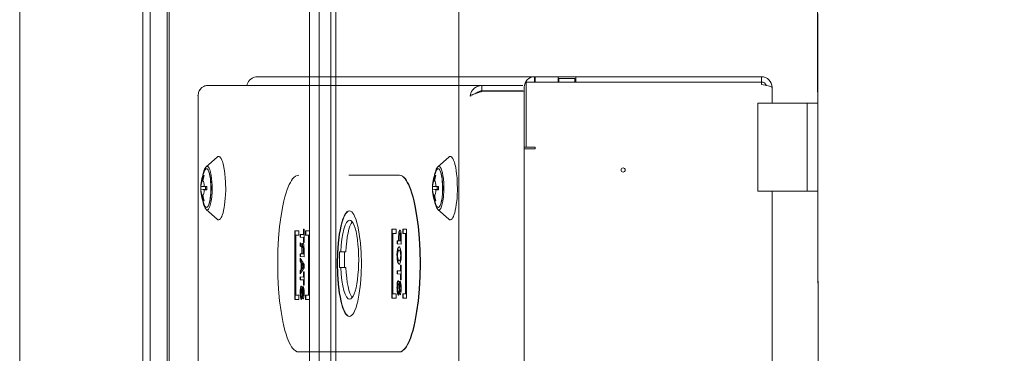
# Model space of a CAD drawing. Header units: millimetres. Extents: x -47038 to 86296, y -75637 to 48966.
# Tile 128 of 174: x -32468 to -32188, y 30554 to 30649. Entities that reach past the tile are written whole.
import ezdxf

# ---------------------------------------------------------------- set-up
doc = ezdxf.new("R2010")
doc.units = ezdxf.units.MM
doc.linetypes.add('Wipeout_Contour', pattern=[1000, 0, -1000])
doc.layers.add('00 - nowa technologia myjni_Nr_pióra__95', color=7, linetype='Continuous', lineweight=20, true_color=0x7c7c7c)
doc.layers.add('420-K Ściany_Nr_pióra__95', color=7, linetype='Continuous', lineweight=20, true_color=0x7c7c7c)
doc.layers.add('420-K Ściany', color=7, linetype='Continuous')
doc.layers.add('XREF', color=8, linetype='Continuous', lineweight=9)

# ---------------------------------------------------------------- blocks, each defined once
blk = doc.blocks.new('parter 2025.10.15')
at = {"layer": '00 - nowa technologia myjni_Nr_pióra__95', "color": 8, "linetype": 'Continuous', "lineweight": 5}
for p, q in [((603.532, 2583.576), (603.532, 2388.576)), ((607.532, 2583.576), (607.532, 2388.576)), ((599.282, 2542.286), (599.282, 2467.27)), ((602.782, 2542.286), (602.782, 2467.27)), ((602.997, 2542.286), (602.997, 2467.27)), ((603.482, 2542.286), (603.482, 2467.27)), ((607.807, 2542.286), (607.807, 2467.27)), ((608.132, 2542.286), (608.132, 2467.27)), ((608.282, 2542.286), (608.282, 2467.27)), ((611.782, 2542.286), (611.782, 2467.27)), ((613.931, 2519.003), (606.051, 2519.003)), ((613.931, 2519.003), (613.947, 2519.003)), ((613.931, 2518.853), (613.931, 2519.003)), ((614.604, 2519.003), (613.947, 2519.003)), ((613.947, 2518.853), (613.947, 2519.003)), ((614.604, 2519.003), (615.104, 2519.003)), ((614.604, 2518.853), (614.604, 2519.003)), ((614.629, 2518.853), (614.629, 2518.953)), ((614.629, 2518.953), (615.08, 2518.953)), ((615.08, 2518.953), (615.08, 2518.853)), ((620.391, 2519.003), (615.104, 2519.003)), ((615.104, 2518.853), (615.104, 2519.003)), ((620.391, 2518.853), (620.391, 2519.003)), ((604.624, 2518.753), (612.431, 2518.753)), ((612.431, 2518.753), (613.599, 2518.753)), ((612.431, 2518.753), (612.431, 2518.603)), ((613.639, 2517.003), (613.639, 2518.703)), ((613.691, 2517.003), (613.691, 2518.853)), ((613.691, 2518.853), (620.391, 2518.853)), ((613.928, 2518.853), (614.241, 2518.853)), ((614.629, 2518.853), (614.241, 2518.853)), ((615.13, 2518.853), (615.08, 2518.853)), ((620.391, 2518.853), (620.391, 2518.782)), ((620.691, 2518.253), (620.691, 2518.703)), ((604.357, 2518.474), (604.357, 2475.532)), ((612.371, 2518.566), (612.398, 2518.575)), ((612.398, 2518.575), (612.467, 2518.596)), ((612.398, 2518.575), (612.402, 2518.577)), ((612.402, 2518.577), (612.433, 2518.596)), ((612.431, 2518.603), (613.599, 2518.603)), ((612.433, 2518.596), (612.467, 2518.596)), ((612.467, 2518.596), (613.635, 2518.596)), ((620.491, 2518.253), (620.291, 2518.253)), ((620.291, 2515.753), (620.291, 2518.253)), ((620.491, 2518.253), (621.641, 2518.253)), ((621.641, 2518.253), (621.691, 2518.253)), ((621.691, 2518.253), (621.691, 2517.793)), ((621.991, 2518.253), (621.691, 2518.253)), ((621.691, 2517.345), (621.691, 2517.793)), ((621.691, 2517.345), (621.691, 2516.66)), ((613.635, 2477.003), (613.635, 2517.003)), ((613.635, 2516.953), (613.954, 2516.953)), ((613.639, 2517.003), (613.691, 2517.003)), ((613.691, 2517.003), (613.954, 2517.003)), ((613.954, 2517.003), (613.954, 2516.953)), ((604.589, 2516.442), (604.897, 2516.72)), ((611.182, 2516.442), (611.49, 2516.72)), ((621.691, 2516.213), (621.691, 2516.66)), ((604.533, 2516.195), (604.512, 2516.198)), ((604.522, 2516.198), (604.512, 2516.198)), ((604.534, 2516.198), (604.522, 2516.198)), ((604.643, 2516.356), (604.628, 2516.372)), ((610.077, 2516.206), (608.649, 2516.206)), ((610.086, 2516.206), (610.077, 2516.206)), ((611.126, 2516.195), (611.105, 2516.198)), ((611.115, 2516.198), (611.105, 2516.198)), ((611.127, 2516.198), (611.115, 2516.198)), ((611.236, 2516.356), (611.221, 2516.372)), ((621.691, 2516.213), (621.691, 2515.753)), ((604.605, 2515.87), (604.44, 2515.89)), ((604.568, 2515.87), (604.44, 2515.885)), ((604.5, 2516.038), (604.474, 2516.041)), ((604.605, 2515.881), (604.533, 2515.89)), ((604.568, 2515.87), (604.593, 2515.87)), ((604.568, 2515.806), (604.568, 2515.87)), ((604.605, 2515.869), (604.593, 2515.87)), ((611.198, 2515.87), (611.033, 2515.89)), ((611.161, 2515.87), (611.034, 2515.885)), ((611.093, 2516.038), (611.067, 2516.041)), ((611.199, 2515.881), (611.126, 2515.89)), ((611.161, 2515.87), (611.186, 2515.87)), ((611.161, 2515.806), (611.161, 2515.87)), ((611.198, 2515.869), (611.186, 2515.87)), ((604.605, 2515.806), (604.44, 2515.786)), ((604.568, 2515.806), (604.44, 2515.791)), ((604.5, 2515.637), (604.474, 2515.635)), ((604.605, 2515.795), (604.533, 2515.786)), ((604.593, 2515.806), (604.568, 2515.806)), ((604.593, 2515.806), (604.605, 2515.806)), ((611.198, 2515.806), (611.033, 2515.786)), ((611.161, 2515.806), (611.034, 2515.791)), ((611.093, 2515.637), (611.067, 2515.635)), ((611.199, 2515.795), (611.126, 2515.786)), ((611.186, 2515.806), (611.161, 2515.806)), ((611.186, 2515.806), (611.198, 2515.806)), ((620.491, 2515.753), (620.291, 2515.753)), ((620.491, 2515.753), (621.641, 2515.753)), ((620.657, 2515.753), (620.591, 2515.753)), ((620.691, 2478.253), (620.691, 2515.753)), ((621.641, 2515.753), (621.691, 2515.753)), ((621.691, 2515.753), (621.991, 2515.753)), ((604.533, 2515.481), (604.512, 2515.478)), ((604.512, 2515.478), (604.522, 2515.478)), ((604.522, 2515.478), (604.534, 2515.478)), ((604.643, 2515.32), (604.628, 2515.303)), ((611.126, 2515.481), (611.105, 2515.478)), ((611.105, 2515.478), (611.115, 2515.478)), ((611.115, 2515.478), (611.127, 2515.478)), ((611.236, 2515.32), (611.221, 2515.303)), ((604.589, 2515.234), (604.897, 2514.956)), ((611.182, 2515.234), (611.49, 2514.956)), ((607.23, 2514.628), (607.108, 2514.628)), ((607.108, 2514.628), (607.108, 2512.669)), ((607.117, 2514.628), (607.117, 2512.669)), ((607.138, 2512.796), (607.138, 2514.505)), ((607.138, 2514.505), (607.23, 2514.505)), ((607.23, 2514.505), (607.23, 2514.628)), ((607.357, 2514.52), (607.266, 2514.523)), ((607.266, 2514.523), (607.266, 2514.442)), ((607.276, 2514.442), (607.266, 2514.442)), ((607.266, 2514.442), (607.357, 2514.439)), ((607.276, 2514.523), (607.276, 2514.442)), ((607.276, 2514.442), (607.366, 2514.439)), ((607.373, 2514.668), (607.357, 2514.668)), ((607.357, 2514.668), (607.357, 2514.52)), ((607.366, 2514.52), (607.357, 2514.52)), ((607.366, 2514.439), (607.357, 2514.439)), ((607.357, 2514.439), (607.357, 2514.291)), ((607.366, 2514.668), (607.366, 2514.52)), ((607.366, 2514.439), (607.366, 2514.291)), ((607.373, 2514.29), (607.373, 2514.668)), ((607.527, 2514.628), (607.416, 2514.628)), ((607.416, 2514.628), (607.416, 2514.505)), ((607.416, 2514.505), (607.499, 2514.505)), ((607.426, 2514.628), (607.426, 2514.505)), ((607.509, 2514.505), (607.499, 2514.505)), ((607.499, 2514.505), (607.499, 2512.796)), ((607.509, 2514.505), (607.509, 2512.796)), ((607.527, 2512.669), (607.527, 2514.628)), ((609.995, 2514.667), (609.873, 2514.667)), ((609.873, 2514.667), (609.873, 2512.707)), ((609.883, 2514.667), (609.883, 2512.707)), ((609.904, 2512.835), (609.904, 2514.544)), ((609.904, 2514.544), (609.995, 2514.544)), ((609.995, 2514.544), (609.995, 2514.667)), ((610.066, 2514.473), (610.066, 2514.337)), ((610.076, 2514.473), (610.076, 2514.337)), ((610.083, 2514.337), (610.083, 2514.467)), ((610.102, 2514.645), (610.102, 2514.645)), ((610.102, 2514.556), (610.102, 2514.556)), ((610.112, 2514.556), (610.102, 2514.556)), ((610.112, 2514.556), (610.112, 2514.556)), ((610.131, 2514.467), (610.121, 2514.467)), ((610.121, 2514.467), (610.121, 2514.335)), ((610.131, 2514.467), (610.131, 2514.335)), ((610.138, 2514.246), (610.138, 2514.47)), ((610.292, 2514.667), (610.182, 2514.667)), ((610.182, 2514.667), (610.182, 2514.544)), ((610.182, 2514.544), (610.265, 2514.544)), ((610.191, 2514.667), (610.191, 2514.544)), ((610.274, 2514.544), (610.265, 2514.544)), ((610.265, 2514.544), (610.265, 2512.835)), ((610.274, 2514.544), (610.274, 2512.835)), ((610.292, 2512.707), (610.292, 2514.667)), ((607.266, 2514.285), (607.266, 2514.198)), ((607.276, 2514.198), (607.266, 2514.198)), ((607.276, 2514.267), (607.276, 2514.198)), ((607.319, 2514.207), (607.317, 2514.188)), ((607.327, 2514.188), (607.317, 2514.188)), ((607.317, 2514.188), (607.317, 2514.188)), ((607.328, 2514.207), (607.327, 2514.188)), ((607.341, 2514.183), (607.341, 2514.183)), ((607.35, 2514.183), (607.341, 2514.183)), ((607.344, 2514.265), (607.343, 2514.265)), ((607.35, 2514.183), (607.351, 2514.183)), ((607.366, 2514.291), (607.357, 2514.291)), ((607.357, 2514.291), (607.373, 2514.29)), ((607.366, 2514.291), (607.373, 2514.291)), ((610.066, 2514.337), (610.021, 2514.339)), ((610.021, 2514.339), (610.021, 2514.25)), ((610.031, 2514.25), (610.021, 2514.25)), ((610.021, 2514.25), (610.138, 2514.246)), ((610.031, 2514.339), (610.031, 2514.25)), ((610.031, 2514.25), (610.138, 2514.246)), ((610.076, 2514.337), (610.066, 2514.337)), ((610.08, 2514.166), (610.079, 2514.166)), ((610.121, 2514.335), (610.083, 2514.337)), ((610.131, 2514.335), (610.121, 2514.335)), ((607.31, 2513.971), (607.266, 2513.972)), ((607.266, 2513.972), (607.266, 2513.891)), ((607.276, 2513.891), (607.266, 2513.891)), ((607.266, 2513.891), (607.373, 2513.887)), ((607.276, 2513.972), (607.276, 2513.891)), ((607.276, 2513.891), (607.373, 2513.887)), ((607.31, 2514.091), (607.31, 2513.971)), ((607.32, 2513.971), (607.31, 2513.971)), ((607.32, 2514.091), (607.32, 2513.971)), ((607.324, 2513.97), (607.324, 2514.104)), ((607.357, 2513.969), (607.324, 2513.97)), ((607.367, 2514.102), (607.357, 2514.102)), ((607.357, 2514.102), (607.357, 2513.969)), ((607.367, 2513.969), (607.357, 2513.969)), ((607.367, 2514.102), (607.367, 2513.969)), ((607.373, 2513.887), (607.373, 2514.11)), ((608.381, 2514.028), (608.418, 2514.028)), ((608.381, 2513.578), (608.381, 2514.028)), ((608.564, 2514.028), (608.418, 2514.028)), ((608.528, 2513.578), (608.528, 2514.028)), ((610.089, 2514.077), (610.079, 2514.077)), ((607.373, 2513.663), (607.266, 2513.846)), ((607.266, 2513.846), (607.266, 2513.758)), ((607.276, 2513.758), (607.266, 2513.758)), ((607.266, 2513.758), (607.294, 2513.714)), ((607.266, 2513.4), (607.373, 2513.576)), ((607.276, 2513.829), (607.276, 2513.758)), ((607.276, 2513.758), (607.304, 2513.714)), ((607.304, 2513.714), (607.294, 2513.714)), ((607.294, 2513.714), (607.294, 2513.527)), ((607.304, 2513.714), (607.304, 2513.527)), ((607.318, 2513.692), (607.308, 2513.692)), ((607.308, 2513.549), (607.308, 2513.692)), ((607.308, 2513.692), (607.354, 2513.62)), ((607.354, 2513.618), (607.308, 2513.549)), ((607.318, 2513.692), (607.364, 2513.62)), ((607.364, 2513.618), (607.318, 2513.549)), ((607.364, 2513.62), (607.354, 2513.62)), ((607.354, 2513.62), (607.354, 2513.618)), ((607.364, 2513.618), (607.354, 2513.618)), ((607.364, 2513.62), (607.364, 2513.618)), ((607.373, 2513.576), (607.373, 2513.663)), ((608.418, 2513.578), (608.381, 2513.578)), ((608.564, 2513.578), (608.418, 2513.578)), ((610.09, 2513.768), (610.08, 2513.768)), ((610.08, 2513.679), (610.08, 2513.679)), ((610.138, 2513.645), (610.12, 2513.645)), ((610.12, 2513.645), (610.12, 2513.483)), ((610.13, 2513.645), (610.13, 2513.483)), ((610.138, 2513.233), (610.138, 2513.645)), ((607.294, 2513.527), (607.266, 2513.485)), ((607.276, 2513.485), (607.266, 2513.485)), ((607.266, 2513.485), (607.266, 2513.4)), ((607.357, 2513.309), (607.266, 2513.312)), ((607.266, 2513.312), (607.266, 2513.231)), ((607.304, 2513.527), (607.276, 2513.485)), ((607.276, 2513.485), (607.276, 2513.417)), ((607.276, 2513.312), (607.276, 2513.231)), ((607.304, 2513.527), (607.294, 2513.527)), ((607.318, 2513.549), (607.308, 2513.549)), ((607.373, 2513.457), (607.357, 2513.458)), ((607.357, 2513.458), (607.357, 2513.309)), ((607.366, 2513.309), (607.357, 2513.309)), ((607.366, 2513.458), (607.366, 2513.309)), ((607.373, 2513.079), (607.373, 2513.457)), ((610.12, 2513.483), (610.021, 2513.487)), ((610.021, 2513.487), (610.021, 2513.398)), ((610.031, 2513.398), (610.021, 2513.398)), ((610.021, 2513.398), (610.12, 2513.394)), ((610.031, 2513.487), (610.031, 2513.398)), ((610.031, 2513.398), (610.13, 2513.394)), ((610.13, 2513.483), (610.12, 2513.483)), ((610.13, 2513.394), (610.12, 2513.394)), ((610.12, 2513.394), (610.12, 2513.233)), ((610.13, 2513.394), (610.13, 2513.233)), ((607.276, 2513.231), (607.266, 2513.231)), ((607.266, 2513.231), (607.357, 2513.228)), ((607.276, 2513.231), (607.366, 2513.228)), ((607.341, 2513.041), (607.341, 2512.959)), ((607.351, 2513.035), (607.351, 2512.959)), ((607.366, 2513.228), (607.357, 2513.228)), ((607.357, 2513.228), (607.357, 2513.08)), ((607.366, 2513.08), (607.357, 2513.08)), ((607.357, 2513.08), (607.373, 2513.079)), ((607.366, 2513.228), (607.366, 2513.08)), ((607.366, 2513.08), (607.373, 2513.08)), ((610.063, 2513.117), (610.053, 2513.117)), ((610.087, 2513.073), (610.085, 2513.106)), ((610.09, 2513.026), (610.087, 2513.073)), ((610.092, 2512.982), (610.09, 2513.026)), ((610.104, 2513.19), (610.104, 2513.101)), ((610.113, 2513.101), (610.104, 2513.101)), ((610.113, 2513.185), (610.113, 2513.101)), ((610.13, 2513.233), (610.12, 2513.233)), ((610.12, 2513.233), (610.138, 2513.233)), ((610.13, 2513.233), (610.138, 2513.233)), ((607.23, 2512.796), (607.138, 2512.796)), ((607.23, 2512.669), (607.23, 2512.796)), ((607.305, 2512.974), (607.295, 2512.974)), ((607.301, 2512.675), (607.301, 2512.757)), ((607.312, 2512.877), (607.317, 2512.795)), ((607.326, 2512.795), (607.317, 2512.795)), ((607.322, 2512.877), (607.326, 2512.795)), ((607.326, 2512.933), (607.324, 2512.963)), ((607.328, 2512.89), (607.326, 2512.933)), ((607.331, 2512.849), (607.328, 2512.89)), ((607.332, 2512.829), (607.331, 2512.849)), ((607.351, 2512.959), (607.341, 2512.959)), ((607.356, 2512.773), (607.346, 2512.773)), ((607.499, 2512.796), (607.416, 2512.796)), ((607.416, 2512.796), (607.416, 2512.669)), ((607.426, 2512.796), (607.426, 2512.669)), ((607.509, 2512.796), (607.499, 2512.796)), ((609.995, 2512.835), (609.904, 2512.835)), ((609.995, 2512.707), (609.995, 2512.835)), ((610.06, 2512.791), (610.06, 2512.88)), ((610.072, 2513.012), (610.077, 2512.923)), ((610.087, 2512.923), (610.077, 2512.923)), ((610.081, 2513.012), (610.087, 2512.923)), ((610.094, 2512.959), (610.092, 2512.982)), ((610.119, 2512.898), (610.109, 2512.898)), ((610.265, 2512.835), (610.182, 2512.835)), ((610.182, 2512.835), (610.182, 2512.707)), ((610.191, 2512.835), (610.191, 2512.707)), ((610.274, 2512.835), (610.265, 2512.835)), ((607.108, 2512.669), (607.23, 2512.669)), ((607.416, 2512.669), (607.527, 2512.669)), ((609.873, 2512.707), (609.995, 2512.707)), ((610.182, 2512.707), (610.292, 2512.707)), ((607.222, 2511.181), (610.077, 2511.181)), ((610.086, 2511.181), (610.077, 2511.181))]:
    blk.add_line(p, q, dxfattribs=at)
for points in [[(606.051, 2519.003), (606.004, 2518.999), (605.964, 2518.99), (605.932, 2518.978), (605.897, 2518.961), (605.86, 2518.936), (605.824, 2518.902), (605.796, 2518.866), (605.775, 2518.83), (605.76, 2518.793), (605.749, 2518.753)], [(620.691, 2518.703), (620.69, 2518.708), (620.687, 2518.711), (620.68, 2518.717), (620.649, 2518.73), (620.619, 2518.739), (620.542, 2518.756), (620.391, 2518.782)], [(604.897, 2516.72), (604.918, 2516.734), (604.939, 2516.738)], [(604.939, 2516.738), (604.954, 2516.735), (604.976, 2516.723), (605, 2516.698), (605.012, 2516.678), (605.034, 2516.637), (605.05, 2516.595), (605.064, 2516.552), (605.081, 2516.488), (605.095, 2516.423), (605.111, 2516.333), (605.123, 2516.243), (605.134, 2516.126), (605.141, 2516.008), (605.144, 2515.775), (605.141, 2515.659), (605.133, 2515.542), (605.114, 2515.365), (605.101, 2515.285), (605.085, 2515.205), (605.068, 2515.138), (605.047, 2515.073), (605.032, 2515.036), (605.014, 2515.001), (604.992, 2514.968), (604.967, 2514.946), (604.953, 2514.94), (604.939, 2514.938)], [(611.49, 2516.72), (611.512, 2516.734), (611.532, 2516.738)], [(611.532, 2516.738), (611.548, 2516.735), (611.569, 2516.723), (611.593, 2516.698), (611.606, 2516.678), (611.627, 2516.637), (611.644, 2516.595), (611.658, 2516.552), (611.675, 2516.488), (611.689, 2516.423), (611.704, 2516.333), (611.716, 2516.243), (611.727, 2516.126), (611.735, 2516.008), (611.738, 2515.775), (611.734, 2515.659), (611.727, 2515.542), (611.707, 2515.365), (611.695, 2515.285), (611.679, 2515.205), (611.662, 2515.138), (611.641, 2515.073), (611.626, 2515.036), (611.608, 2515.001), (611.585, 2514.968), (611.56, 2514.946), (611.546, 2514.94), (611.532, 2514.938)], [(604.498, 2516.221), (604.511, 2516.28), (604.527, 2516.334), (604.542, 2516.373), (604.562, 2516.409), (604.577, 2516.43), (604.591, 2516.444)], [(604.617, 2515.221), (604.631, 2515.224), (604.644, 2515.231), (604.656, 2515.244), (604.668, 2515.262), (604.693, 2515.315), (604.714, 2515.387), (604.731, 2515.469), (604.748, 2515.595), (604.757, 2515.737), (604.757, 2515.925), (604.753, 2516.018), (604.744, 2516.114), (604.732, 2516.202), (604.716, 2516.282), (604.704, 2516.326), (604.689, 2516.369), (604.673, 2516.406), (604.653, 2516.435), (604.636, 2516.45), (604.617, 2516.455)], [(611.091, 2516.221), (611.104, 2516.28), (611.12, 2516.334), (611.136, 2516.373), (611.155, 2516.409), (611.171, 2516.43), (611.184, 2516.444)], [(611.211, 2515.221), (611.224, 2515.224), (611.237, 2515.231), (611.25, 2515.244), (611.262, 2515.262), (611.286, 2515.316), (611.308, 2515.387), (611.324, 2515.47), (611.341, 2515.595), (611.352, 2515.781), (611.349, 2515.967), (611.338, 2516.111), (611.326, 2516.198), (611.311, 2516.274), (611.287, 2516.358), (611.272, 2516.394), (611.252, 2516.429), (611.235, 2516.445), (611.223, 2516.453), (611.211, 2516.455)], [(604.628, 2516.373), (604.648, 2516.343), (604.666, 2516.301), (604.683, 2516.245), (604.696, 2516.181), (604.708, 2516.109), (604.716, 2516.031), (604.722, 2515.936), (604.724, 2515.838)], [(604.642, 2515.319), (604.647, 2515.325), (604.657, 2515.341), (604.676, 2515.389), (604.694, 2515.458), (604.711, 2515.559), (604.723, 2515.693), (604.728, 2515.838), (604.723, 2515.983), (604.711, 2516.117), (604.694, 2516.218), (604.676, 2516.287), (604.657, 2516.334), (604.647, 2516.351), (604.642, 2516.357)], [(607.222, 2516.206), (607.175, 2516.198), (607.128, 2516.174), (607.083, 2516.137), (607.05, 2516.099), (607.019, 2516.055), (606.986, 2516.001), (606.955, 2515.94), (606.897, 2515.799), (606.864, 2515.701), (606.832, 2515.595), (606.8, 2515.472), (606.771, 2515.339), (606.72, 2515.059), (606.679, 2514.75), (606.649, 2514.417), (606.63, 2514.063), (606.624, 2513.693)], [(610.675, 2513.693), (610.669, 2514.063), (610.65, 2514.417), (610.619, 2514.75), (610.578, 2515.059), (610.528, 2515.339), (610.498, 2515.472), (610.467, 2515.595), (610.435, 2515.701), (610.402, 2515.799), (610.344, 2515.94), (610.312, 2516.001), (610.28, 2516.055), (610.248, 2516.099), (610.216, 2516.137), (610.171, 2516.174), (610.124, 2516.198), (610.077, 2516.206)], [(610.685, 2513.693), (610.678, 2514.063), (610.659, 2514.417), (610.629, 2514.75), (610.588, 2515.059), (610.538, 2515.339), (610.508, 2515.472), (610.477, 2515.595), (610.445, 2515.701), (610.412, 2515.799), (610.353, 2515.94), (610.322, 2516.001), (610.29, 2516.055), (610.258, 2516.099), (610.226, 2516.137), (610.18, 2516.174), (610.134, 2516.198), (610.086, 2516.206)], [(611.221, 2516.373), (611.241, 2516.343), (611.259, 2516.301), (611.276, 2516.245), (611.29, 2516.181), (611.301, 2516.109), (611.309, 2516.031), (611.315, 2515.936), (611.317, 2515.838)], [(611.235, 2515.319), (611.24, 2515.325), (611.25, 2515.341), (611.269, 2515.389), (611.287, 2515.458), (611.304, 2515.559), (611.317, 2515.693), (611.321, 2515.838), (611.317, 2515.983), (611.304, 2516.117), (611.287, 2516.218), (611.269, 2516.287), (611.25, 2516.334), (611.24, 2516.351), (611.235, 2516.357)], [(604.474, 2516.041), (604.469, 2516.034), (604.461, 2516.016), (604.453, 2515.991), (604.444, 2515.938), (604.44, 2515.89)], [(604.533, 2515.89), (604.528, 2515.94), (604.52, 2515.988), (604.509, 2516.023), (604.498, 2516.041)], [(604.724, 2515.838), (604.72, 2515.694), (604.706, 2515.556), (604.694, 2515.481), (604.678, 2515.415), (604.661, 2515.363), (604.642, 2515.323), (604.628, 2515.303)], [(611.067, 2516.041), (611.062, 2516.034), (611.054, 2516.016), (611.047, 2515.991), (611.037, 2515.938), (611.033, 2515.89)], [(611.126, 2515.89), (611.121, 2515.94), (611.113, 2515.988), (611.102, 2516.023), (611.091, 2516.041)], [(611.317, 2515.838), (611.313, 2515.697), (611.3, 2515.561), (611.278, 2515.439), (611.263, 2515.385), (611.246, 2515.341), (611.233, 2515.32), (611.221, 2515.303)], [(604.44, 2515.786), (604.444, 2515.736), (604.453, 2515.688), (604.463, 2515.653), (604.474, 2515.635)], [(604.498, 2515.635), (604.503, 2515.642), (604.512, 2515.66), (604.519, 2515.685), (604.528, 2515.738), (604.533, 2515.786)], [(611.033, 2515.786), (611.038, 2515.736), (611.046, 2515.688), (611.057, 2515.653), (611.067, 2515.635)], [(611.091, 2515.635), (611.096, 2515.642), (611.105, 2515.66), (611.112, 2515.685), (611.122, 2515.738), (611.126, 2515.786)], [(604.591, 2515.232), (604.577, 2515.246), (604.562, 2515.266), (604.542, 2515.303), (604.527, 2515.342), (604.511, 2515.395), (604.498, 2515.455)], [(604.628, 2515.303), (604.613, 2515.292), (604.598, 2515.288)], [(611.184, 2515.232), (611.171, 2515.246), (611.156, 2515.266), (611.136, 2515.303), (611.12, 2515.342), (611.104, 2515.395), (611.091, 2515.455)], [(608.663, 2515.193), (608.627, 2515.185), (608.593, 2515.162), (608.56, 2515.125), (608.537, 2515.089), (608.514, 2515.045), (608.47, 2514.937), (608.445, 2514.853), (608.421, 2514.759), (608.398, 2514.65), (608.378, 2514.531), (608.346, 2514.277), (608.326, 2513.995), (608.319, 2513.693)], [(608.667, 2515.192), (608.632, 2515.183), (608.599, 2515.158), (608.566, 2515.12), (608.543, 2515.083), (608.52, 2515.038), (608.478, 2514.929), (608.453, 2514.846), (608.429, 2514.754), (608.407, 2514.644), (608.386, 2514.525), (608.355, 2514.272), (608.336, 2513.992), (608.329, 2513.693)], [(609.006, 2513.693), (608.999, 2513.995), (608.979, 2514.277), (608.947, 2514.531), (608.927, 2514.65), (608.904, 2514.759), (608.88, 2514.853), (608.855, 2514.937), (608.811, 2515.045), (608.789, 2515.089), (608.765, 2515.125), (608.732, 2515.162), (608.698, 2515.185), (608.663, 2515.193)], [(604.939, 2514.938), (604.922, 2514.941), (604.897, 2514.956)], [(611.532, 2514.938), (611.515, 2514.941), (611.49, 2514.956)], [(610.09, 2514.639), (610.086, 2514.633), (610.079, 2514.614)], [(610.083, 2514.467), (610.087, 2514.527), (610.093, 2514.548), (610.096, 2514.553), (610.098, 2514.555), (610.102, 2514.556)], [(610.1, 2514.639), (610.096, 2514.633), (610.088, 2514.614)], [(610.114, 2514.638), (610.106, 2514.644), (610.102, 2514.645)], [(610.112, 2514.549), (610.117, 2514.529), (610.121, 2514.501), (610.121, 2514.467)], [(610.125, 2514.612), (610.118, 2514.632), (610.114, 2514.638)], [(610.121, 2514.549), (610.127, 2514.529), (610.13, 2514.501), (610.131, 2514.467)], [(607.266, 2514.198), (607.271, 2514.188), (607.274, 2514.186)], [(607.276, 2514.198), (607.281, 2514.188), (607.283, 2514.186)], [(607.281, 2514.184), (607.29, 2514.182), (607.299, 2514.174), (607.303, 2514.165), (607.308, 2514.137), (607.31, 2514.091)], [(607.291, 2514.184), (607.3, 2514.182), (607.309, 2514.174), (607.313, 2514.165), (607.318, 2514.137), (607.32, 2514.091)], [(607.315, 2514.211), (607.311, 2514.234), (607.304, 2514.251), (607.3, 2514.256), (607.294, 2514.258)], [(607.331, 2514.255), (607.323, 2514.233), (607.319, 2514.207)], [(607.341, 2514.255), (607.333, 2514.233), (607.328, 2514.207)], [(607.341, 2514.183), (607.344, 2514.182), (607.346, 2514.181), (607.349, 2514.176), (607.354, 2514.158), (607.357, 2514.102)], [(607.365, 2514.225), (607.357, 2514.252), (607.352, 2514.26), (607.347, 2514.264), (607.344, 2514.265)], [(607.351, 2514.183), (607.354, 2514.182), (607.356, 2514.181), (607.359, 2514.176), (607.364, 2514.158), (607.367, 2514.102)], [(607.373, 2514.11), (607.371, 2514.177), (607.365, 2514.225)], [(610.056, 2514.151), (610.046, 2514.13), (610.037, 2514.103), (610.023, 2514.027)], [(610.066, 2514.151), (610.055, 2514.13), (610.046, 2514.103), (610.033, 2514.027)], [(610.103, 2514.149), (610.096, 2514.158), (610.088, 2514.165), (610.08, 2514.166)], [(610.136, 2514.023), (610.123, 2514.101), (610.114, 2514.128), (610.103, 2514.149)], [(610.039, 2513.994), (610.049, 2514.042), (610.063, 2514.069)], [(610.096, 2514.068), (610.11, 2514.04), (610.12, 2513.992)], [(610.106, 2514.068), (610.12, 2514.04), (610.13, 2513.992)], [(606.624, 2513.693), (606.63, 2513.323), (606.649, 2512.97), (606.679, 2512.636), (606.72, 2512.328), (606.771, 2512.047), (606.8, 2511.915), (606.832, 2511.792), (606.864, 2511.685), (606.897, 2511.587), (606.955, 2511.446), (606.986, 2511.385), (607.019, 2511.331), (607.05, 2511.287), (607.083, 2511.25), (607.128, 2511.212), (607.175, 2511.189), (607.222, 2511.181)], [(608.319, 2513.693), (608.326, 2513.39), (608.346, 2513.109), (608.378, 2512.854), (608.398, 2512.736), (608.421, 2512.627), (608.445, 2512.533), (608.47, 2512.449), (608.514, 2512.341), (608.537, 2512.297), (608.56, 2512.26), (608.593, 2512.223), (608.627, 2512.2), (608.663, 2512.193)], [(608.329, 2513.693), (608.336, 2513.393), (608.355, 2513.114), (608.386, 2512.861), (608.407, 2512.742), (608.429, 2512.632), (608.453, 2512.539), (608.478, 2512.456), (608.52, 2512.348), (608.543, 2512.303), (608.566, 2512.266), (608.599, 2512.227), (608.632, 2512.203), (608.667, 2512.193)], [(608.663, 2512.193), (608.698, 2512.2), (608.732, 2512.223), (608.765, 2512.26), (608.789, 2512.297), (608.811, 2512.341), (608.855, 2512.449), (608.88, 2512.533), (608.904, 2512.627), (608.927, 2512.736), (608.947, 2512.854), (608.979, 2513.109), (608.999, 2513.39), (609.006, 2513.693)], [(610.023, 2513.822), (610.037, 2513.745), (610.046, 2513.717), (610.056, 2513.696)], [(610.033, 2513.822), (610.046, 2513.745), (610.055, 2513.717), (610.066, 2513.696)], [(610.063, 2513.778), (610.049, 2513.805), (610.039, 2513.854)], [(610.077, 2511.181), (610.124, 2511.189), (610.171, 2511.212), (610.216, 2511.25), (610.248, 2511.287), (610.28, 2511.331), (610.312, 2511.385), (610.344, 2511.446), (610.402, 2511.587), (610.435, 2511.685), (610.467, 2511.792), (610.498, 2511.915), (610.528, 2512.047), (610.578, 2512.328), (610.619, 2512.636), (610.65, 2512.97), (610.669, 2513.323), (610.675, 2513.693)], [(610.08, 2513.679), (610.088, 2513.681), (610.096, 2513.686), (610.103, 2513.695)], [(610.086, 2511.181), (610.134, 2511.189), (610.18, 2511.212), (610.226, 2511.25), (610.258, 2511.287), (610.29, 2511.331), (610.322, 2511.385), (610.353, 2511.446), (610.412, 2511.587), (610.445, 2511.685), (610.477, 2511.792), (610.508, 2511.915), (610.538, 2512.047), (610.588, 2512.328), (610.629, 2512.636), (610.659, 2512.97), (610.678, 2513.323), (610.685, 2513.693)], [(610.12, 2513.851), (610.11, 2513.803), (610.096, 2513.776)], [(610.103, 2513.695), (610.114, 2513.715), (610.123, 2513.742), (610.136, 2513.819)], [(610.13, 2513.851), (610.12, 2513.803), (610.106, 2513.776)], [(607.281, 2513.04), (607.271, 2512.998), (607.265, 2512.939)], [(607.291, 2513.04), (607.281, 2512.998), (607.275, 2512.939)], [(607.324, 2512.963), (607.32, 2513.003), (607.313, 2513.032), (607.305, 2513.049), (607.3, 2513.054), (607.297, 2513.055)], [(607.375, 2512.861), (607.373, 2512.929), (607.367, 2512.987), (607.356, 2513.026)], [(610.038, 2513.189), (610.027, 2513.144), (610.021, 2513.079)], [(610.048, 2513.189), (610.037, 2513.144), (610.03, 2513.079)], [(610.035, 2513.01), (610.037, 2513.06), (610.041, 2513.093), (610.046, 2513.112), (610.049, 2513.115), (610.051, 2513.117), (610.053, 2513.117)], [(610.053, 2513.117), (610.057, 2513.115), (610.059, 2513.113), (610.063, 2513.104)], [(610.085, 2513.106), (610.08, 2513.15), (610.073, 2513.181), (610.064, 2513.2), (610.058, 2513.206), (610.055, 2513.206)], [(610.063, 2513.117), (610.067, 2513.115), (610.069, 2513.113), (610.072, 2513.104)], [(610.104, 2513.101), (610.11, 2513.096), (610.114, 2513.089), (610.119, 2513.067)], [(610.113, 2513.101), (610.12, 2513.096), (610.124, 2513.089), (610.129, 2513.067)], [(610.141, 2512.994), (610.138, 2513.069), (610.131, 2513.131), (610.12, 2513.174)], [(607.279, 2512.876), (607.28, 2512.921), (607.284, 2512.952), (607.289, 2512.969), (607.291, 2512.972), (607.293, 2512.973), (607.295, 2512.974)], [(607.301, 2512.757), (607.297, 2512.758), (607.295, 2512.76), (607.291, 2512.766), (607.284, 2512.792), (607.28, 2512.829), (607.279, 2512.876)], [(607.317, 2512.795), (607.321, 2512.745), (607.328, 2512.713), (607.335, 2512.696), (607.341, 2512.692), (607.344, 2512.691)], [(607.326, 2512.795), (607.331, 2512.745), (607.338, 2512.713), (607.345, 2512.696), (607.349, 2512.693)], [(607.346, 2512.773), (607.345, 2512.773), (607.343, 2512.775), (607.341, 2512.778), (607.337, 2512.788)], [(607.341, 2512.959), (607.347, 2512.954), (607.351, 2512.948), (607.356, 2512.928)], [(607.353, 2512.781), (607.35, 2512.775), (607.349, 2512.774), (607.346, 2512.773)], [(607.351, 2512.959), (607.357, 2512.954), (607.361, 2512.948), (607.365, 2512.928)], [(607.36, 2512.858), (607.357, 2512.801), (607.353, 2512.781)], [(607.362, 2512.781), (607.36, 2512.775), (607.358, 2512.774), (607.356, 2512.773)], [(607.358, 2512.705), (607.368, 2512.744), (607.373, 2512.799)], [(607.37, 2512.858), (607.367, 2512.801), (607.362, 2512.781)], [(610.06, 2512.88), (610.056, 2512.882), (610.053, 2512.884), (610.049, 2512.891), (610.041, 2512.919), (610.037, 2512.96), (610.035, 2513.01)], [(610.041, 2512.81), (610.049, 2512.797), (610.053, 2512.794), (610.06, 2512.791)], [(610.077, 2512.923), (610.082, 2512.868), (610.089, 2512.833), (610.097, 2512.814), (610.103, 2512.81), (610.106, 2512.809)], [(610.087, 2512.923), (610.092, 2512.868), (610.099, 2512.833), (610.107, 2512.814), (610.112, 2512.81)], [(610.109, 2512.898), (610.108, 2512.898), (610.105, 2512.9), (610.103, 2512.903), (610.099, 2512.915)], [(610.116, 2512.907), (610.113, 2512.901), (610.112, 2512.899), (610.109, 2512.898)], [(610.124, 2512.991), (610.121, 2512.929), (610.116, 2512.907)], [(610.126, 2512.907), (610.123, 2512.901), (610.121, 2512.899), (610.119, 2512.898)], [(610.122, 2512.824), (610.132, 2512.866), (610.139, 2512.926)], [(610.134, 2512.991), (610.131, 2512.929), (610.126, 2512.907)], [(607.284, 2512.692), (607.291, 2512.681), (607.295, 2512.677), (607.301, 2512.675)]]:
    blk.add_lwpolyline(points, dxfattribs=at)
blk.add_circle((616.454, 2516.353), 0.06, dxfattribs=at)
for centre, radius, start, end in [((620.391, 2518.703), 0.3, 0, 90), ((604.649, 2518.48), 0.284, 149.4625, 159.0002), ((604.638, 2518.486), 0.272, 133.8591, 149.5071), ((604.628, 2518.496), 0.258, 114.4344, 133.8764), ((604.624, 2518.506), 0.247, 90.0477, 114.4138), ((612.425, 2518.43), 0.32, 143.5792, 175.8624), ((612.431, 2518.427), 0.326, 132.4749, 143.6908), ((612.431, 2518.426), 0.327, 112.323, 132.4751), ((612.431, 2518.426), 0.327, 101.5363, 112.3297), ((612.431, 2518.427), 0.326, 90.0001, 101.535), ((620.391, 2518.703), 0.15, 21.4556, 90), ((604.391, 2518.472), 0.0349, 140.2669, 177.7504), ((604.391, 2518.476), 0.035, 182.2603, 219.7841), ((604.668, 2518.474), 0.305, 169.4392, 184.0304), ((604.657, 2518.476), 0.293, 159.0023, 169.4178), ((612.188, 2518.385), 0.106, 120.6401, 140.2852), ((612.29, 2518.229), 0.293, 115.4801, 122.1919), ((612.413, 2517.976), 0.574, 112.0226, 115.6978), ((612.635, 2517.423), 1.17, 108.5502, 111.9278), ((613.391, 2515.159), 3.557, 106.6708, 108.5061), ((612.428, 2518.422), 0.179, 129.2996, 137.9597), ((612.43, 2518.419), 0.183, 108.405, 129.2632), ((612.431, 2518.418), 0.185, 89.9932, 108.4221), ((605.637, 2515.838), 1.201, 155.9359, 177.5924), ((605.661, 2515.838), 1.204, 162.5966, 170.2822), ((605.747, 2515.839), 1.265, 163.5308, 170.8251), ((612.23, 2515.838), 1.201, 155.9359, 177.5924), ((612.254, 2515.838), 1.204, 162.5963, 170.2826), ((612.34, 2515.839), 1.265, 163.5308, 170.8251), ((604.44, 2515.887), 0.00282, 95.1563, 157.172), ((604.442, 2515.89), 0.0048, 203.0182, 255.5478), ((605.627, 2515.838), 1.187, 177.7102, 182.2898), ((604.318, 2511.967), 3.928, 85.8094, 86.8723), ((605.862, 2515.838), 1.258, 177.8387, 182.1609), ((611.033, 2515.887), 0.00282, 95.1562, 157.1765), ((611.035, 2515.89), 0.0048, 203.0093, 255.5475), ((612.22, 2515.838), 1.187, 177.7106, 182.2898), ((610.912, 2511.967), 3.928, 85.8094, 86.8723), ((612.455, 2515.838), 1.258, 177.8387, 182.1609), ((604.442, 2515.786), 0.00479, 104.4512, 156.9898), ((604.44, 2515.789), 0.00282, 202.8273, 264.8463), ((605.637, 2515.838), 1.201, 182.4076, 204.0638), ((605.662, 2515.838), 1.205, 189.7178, 197.3989), ((605.746, 2515.836), 1.264, 189.1751, 196.4732), ((604.318, 2519.708), 3.928, 273.1276, 274.1906), ((611.035, 2515.786), 0.0048, 104.4511, 156.9851), ((611.033, 2515.789), 0.00282, 202.8349, 264.845), ((612.23, 2515.838), 1.201, 182.4076, 204.0638), ((612.255, 2515.838), 1.205, 189.7175, 197.3992), ((612.34, 2515.836), 1.264, 189.1751, 196.4732), ((610.912, 2519.708), 3.928, 273.1276, 274.1906), ((610.968, 2514.483), 0.902, 174.9919, 180.608), ((610.382, 2514.536), 0.313, 165.7082, 175.4448), ((610.978, 2514.483), 0.902, 174.9919, 180.608), ((610.392, 2514.536), 0.313, 165.7082, 175.4448), ((610.104, 2514.628), 0.0171, 97.5061, 142.4504), ((610.119, 2514.622), 0.0251, 118.7664, 137.8322), ((610.1, 2514.544), 0.0117, 20.2616, 81.8917), ((610.11, 2514.544), 0.0117, 20.2616, 81.8917), ((609.807, 2514.532), 0.329, 4.7176, 14.1075), ((609.249, 2514.48), 0.889, 359.373, 5.0845), ((607.283, 2514.207), 0.0227, 246.1424, 267.1848), ((607.295, 2514.286), 0.0275, 228.7843, 267.8658), ((607.292, 2514.207), 0.0227, 246.1424, 267.1848), ((606.991, 2514.178), 0.326, 1.8179, 5.799), ((607.358, 2514.248), 0.0187, 121.6325, 155.5601), ((610.995, 2513.931), 0.977, 174.3516, 180.3522), ((611.005, 2513.919), 0.986, 179.6609, 185.6222), ((611.005, 2513.931), 0.977, 174.3516, 180.3522), ((611.015, 2513.919), 0.986, 179.6609, 185.6222), ((610.605, 2513.93), 0.57, 173.483, 180.5474), ((610.611, 2513.919), 0.576, 179.47, 186.4826), ((610.081, 2514.056), 0.022, 94.4447, 142.3823), ((609.549, 2513.927), 0.575, 359.4651, 6.4866), ((609.555, 2513.916), 0.569, 353.4786, 0.5532), ((609.558, 2513.927), 0.575, 359.4651, 6.4866), ((609.565, 2513.916), 0.569, 353.4786, 0.5532), ((609.172, 2513.927), 0.968, 359.6505, 5.7227), ((609.181, 2513.915), 0.959, 354.2516, 0.3624), ((610.079, 2513.79), 0.022, 274.4095, 322.3593), ((610.088, 2513.79), 0.022, 274.4095, 322.3593), ((607.319, 2513.031), 0.0288, 128.5651, 162.8363), ((611.333, 2513.006), 1.314, 176.8106, 180.0402), ((611.343, 2513.006), 1.314, 176.8106, 180.0402), ((609.874, 2513.06), 0.194, 4.4002, 13.1039), ((607.716, 2512.883), 2.359, 3.1303, 4.6704), ((609.884, 2513.06), 0.194, 4.4002, 13.1039), ((607.726, 2512.883), 2.359, 3.1303, 4.6704), ((609.605, 2512.999), 0.519, 359.1216, 7.585), ((609.615, 2512.999), 0.519, 359.1216, 7.585), ((608.468, 2512.872), 1.204, 176.8113, 180.0398), ((608.449, 2512.868), 1.186, 179.8783, 183.5127), ((608.477, 2512.872), 1.204, 176.8113, 180.0398), ((608.459, 2512.868), 1.186, 179.8783, 183.5127), ((607.131, 2512.921), 0.178, 4.402, 13.0932), ((605.153, 2512.758), 2.162, 3.1326, 4.6712), ((607.141, 2512.921), 0.178, 4.402, 13.0932), ((605.162, 2512.758), 2.162, 3.1326, 4.6712), ((607.638, 2512.844), 0.306, 182.9414, 190.5515), ((606.884, 2512.865), 0.476, 359.1242, 7.5845), ((606.894, 2512.865), 0.476, 359.1242, 7.5845), ((606.36, 2512.86), 1.015, 356.5253, 0.0249), ((611.313, 2513.002), 1.294, 179.879, 183.5135), ((611.323, 2513.002), 1.294, 179.879, 183.5135), ((610.092, 2512.827), 0.044, 202.4957, 223.9322), ((610.427, 2512.976), 0.334, 182.9367, 190.554), ((609.033, 2512.993), 1.108, 356.5231, 0.0218), ((607.333, 2512.709), 0.0427, 202.9416, 221.4842)]:
    blk.add_arc(centre, radius, start, end, dxfattribs=at)
for centre, major_axis, ratio, start_param, end_param in [((613.931, 2518.703), (0, 0.3), 0.973417, 0, 1.570796), ((613.931, 2518.703), (0, 0.15), 0.973417, 0, 0.036445), ((604.598, 2515.839), (0, 0.548), 0.229344, 6.283167, 6.75775), ((604.6, 2515.121), (0.017, 1.334), 0.151146, 0.000962, 0.133514), ((604.598, 2515.838), (0, 0.55), 0.229092, 6.046219, 6.283188), ((611.191, 2515.839), (0, 0.548), 0.229344, 6.283167, 6.75775), ((611.194, 2515.122), (0.017, 1.333), 0.151167, 0.000962, 0.133533), ((611.191, 2515.838), (0, 0.55), 0.229092, 6.046219, 6.283188), ((604.598, 2515.836), (0, 0.548), 0.229369, 2.666987, 3.141589), ((611.191, 2515.836), (0, 0.548), 0.229369, 2.666987, 3.141589), ((611.191, 2515.837), (0, 0.549), 0.229241, 3.141575, 3.378112), ((604.601, 2516.475), (-0.017, 1.254), 0.155871, 3.003066, 3.14051), ((611.194, 2516.474), (-0.017, 1.253), 0.155909, 3.003031, 3.140509), ((608.671, 2513.803), (0, -1.125), 0.229047, 3.141637, 4.511031), ((608.817, 2513.803), (0, -1.125), 0.229047, 3.428674, 4.511031), ((608.671, 2513.803), (0, -1.125), 0.229047, 6.283138, 9.424822), ((610.525, 2519.225), (3.246, 4.962), 0.064689, 3.081813, 3.133873), ((607.543, 2513.15), (-0.203, 1.033), 0.078294, 6.267756, 6.661767), ((607.503, 2513.593), (-0.162, 0.671), 0.122121, 6.253739, 6.420837), ((610.11, 2513.691), (-0.032, 0.475), 0.196088, 6.270111, 6.53), ((610.119, 2513.689), (-0.032, 0.478), 0.195628, 0.039668, 0.246188), ((610.078, 2513.893), (0.001, 0.184), 0.289573, 5.962357, 6.284699), ((610.088, 2513.893), (0.001, 0.184), 0.289573, 5.962357, 6.284699), ((608.671, 2513.803), (0, -1.125), 0.229047, 4.913744, 6.283141), ((608.817, 2513.803), (0, -1.125), 0.229047, 4.913747, 5.996108), ((610.109, 2514.149), (0.03, 0.47), 0.198325, 2.880023, 3.147485), ((610.081, 2513.953), (0.001, 0.185), 0.289263, 2.822473, 3.143747), ((610.119, 2514.151), (0.03, 0.472), 0.197998, 2.880492, 3.101032), ((607.673, 2510.566), (-0.378, 2.489), 0.061002, 6.271433, 6.38542), ((607.13, 2511.452), (0.212, 1.589), 0.077136, 6.156602, 6.290986), ((610.474, 2510.442), (-0.421, 2.764), 0.060523, 6.271578, 6.384557), ((610.477, 2510.487), (-0.414, 2.72), 0.061015, 0.02245, 0.102204), ((609.83, 2511.143), (0.274, 2.047), 0.070977, 6.166684, 6.290389), ((607.994, 2515.952), (0.688, 3.282), 0.074474, 2.879259, 3.041053), ((608.004, 2515.952), (0.688, 3.282), 0.074474, 2.879259, 3.041053), ((606.261, 2509.083), (1.035, 3.891), 0.037755, 6.213391, 6.291954), ((606.271, 2509.083), (1.035, 3.891), 0.037755, 6.213391, 6.291954), ((610.822, 2516.4), (0.757, 3.614), 0.074067, 2.880427, 3.041592), ((610.832, 2516.4), (0.757, 3.614), 0.074067, 2.880427, 3.041592), ((609.815, 2514.957), (-0.293, 2.148), 0.064849, 3.130204, 3.252952), ((607.119, 2514.354), (-0.226, 1.663), 0.070552, 3.129263, 3.262803)]:
    blk.add_ellipse(centre, major_axis=major_axis, ratio=ratio, start_param=start_param, end_param=end_param, dxfattribs=at)
at = {"color": 8, "linetype": 'Wipeout_Contour', "lineweight": 5, "ltscale": 20165.322229}
blk.add_wipeout([(621.926, 2570.699), (622.253, 2309.766), (655.253, 2309.766), (655.122, 2413.809), (642.01, 2413.809), (642.01, 2453.809), (655.072, 2453.809), (654.925, 2570.741)], dxfattribs=at).dxf.layer = '420-K Ściany'
at = {"layer": '420-K Ściany_Nr_pióra__95', "color": 8, "linetype": 'Continuous', "lineweight": 5, "flags": 128}
for points in [[(621.926, 2570.699), (622.253, 2309.766)], [(621.926, 2570.699), (625.074, 59.14)]]:
    blk.add_lwpolyline(points, dxfattribs=at)

msp = doc.modelspace()

# ---------------------------------------------------------------- block references
at = {"layer": 'XREF', "xscale": 10, "yscale": 10, "zscale": 10}
msp.add_blockref('parter 2025.10.15', (-38460.61, 5442.28), dxfattribs=at)

doc.saveas('drawing.dxf')
